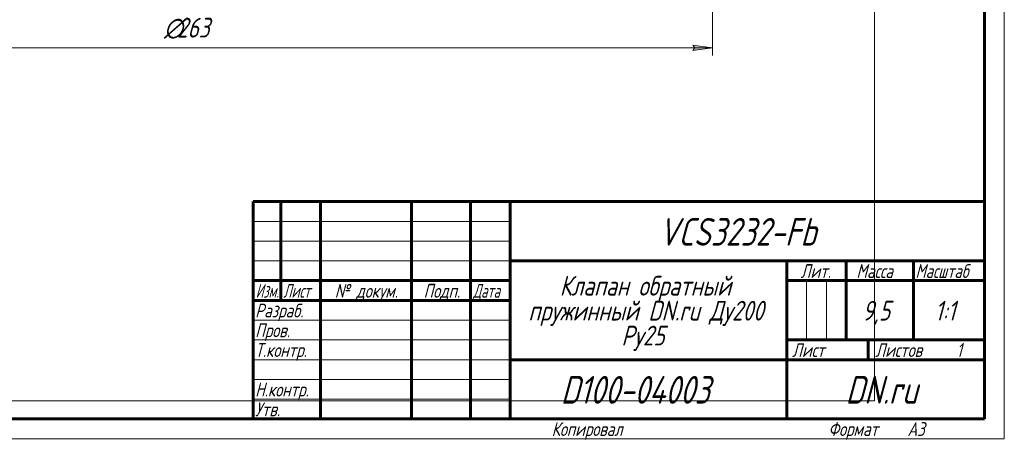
# Model space of a CAD drawing. Header units: millimetres. Extents: x 0 to 420, y 0 to 297.
# Tile 2 of 6: x 171 to 420, y 0 to 106. Entities that reach past the tile are written whole.
import ezdxf

# ---------------------------------------------------------------- set-up
doc = ezdxf.new("R2010")
doc.units = ezdxf.units.MM
for name, pattern in [('K5LT_BASIC', [0]), ('K5LT_THIN', [0]), ('K5LT_THIN_INCLUDED_TO_HATCHING', [0])]:
    doc.linetypes.add(name, pattern=pattern)
doc.layers.add('Системный слой', color=7, linetype='Continuous')
doc.layers.add('Системный слой (1)', color=7, linetype='Continuous', true_color=0x6c6c6c)
doc.styles.add('KDIMTEXTSTYLE', font='GOST_AU.SHX', dxfattribs={"width": 0.96, "oblique": 15, "height": 5})
doc.styles.add('KTEXTSTYLE', font='GOST_AU.SHX', dxfattribs={"width": 0.96, "height": 5})
doc.dimstyles.new('KDIMSTYLE (1.00)', dxfattribs={"dimtxt": 5, "dimasz": 1, "dimexe": 2, "dimexo": 0, "dimgap": 1, "dimtad": 1, "dimtxsty": 'KDIMTEXTSTYLE', "dimsah": 1, "dimcen": 0, "dimdle": 1, "dimadec": 0, "dimazin": 0, "dimtfac": 0.667, "dimtmove": 0, "dimatfit": 3, "dimfxl": 1, "dimtvp": 1, "dimtolj": 1, "dimtzin": 0, "dimarcsym": 0})

# ---------------------------------------------------------------- blocks, each defined once
blk = doc.blocks.new('U24')
at = {"layer": 'Системный слой (1)', "color": 7, "linetype": 'K5LT_THIN_INCLUDED_TO_HATCHING', "lineweight": 18, "true_color": 0xffffff}
for p, q in [((387.18, 278.59), (387.18, 9.59)), ((387.18, 9.59), (42.18, 9.59))]:
    blk.add_line(p, q, dxfattribs=at)
blk = doc.blocks.new('D0')
at = {"layer": 'Системный слой (1)'}
for points in [[(87.68, 98.96), (88.18, 99.61), (83.18, 98.96), (88.18, 98.3)], [(341.18, 98.3), (346.18, 98.96), (341.18, 99.61), (341.68, 98.96)]]:
    blk.add_hatch(color=7, dxfattribs=at).paths.add_polyline_path(points)
at = {"layer": 'Системный слой (1)', "color": 7, "linetype": 'K5LT_THIN', "lineweight": 18, "true_color": 0xffffff}
for p, q in [((83.18, 133.09), (83.18, 96.96)), ((346.18, 133.09), (346.18, 96.96)), ((83.18, 98.96), (88.18, 99.61)), ((88.18, 98.3), (83.18, 98.96)), ((88.18, 99.61), (87.68, 98.96)), ((87.68, 98.96), (88.18, 98.3)), ((341.68, 98.96), (341.18, 99.61)), ((341.18, 99.61), (346.18, 98.96)), ((346.18, 98.96), (341.18, 98.3)), ((341.18, 98.3), (341.68, 98.96))]:
    blk.add_line(p, q, dxfattribs=at)
blk.add_wipeout([(207.42, 99.96), (207.42, 107.34), (221.36, 107.34), (221.36, 99.96)]).dxf.layer = 'Системный слой (1)'
blk.add_line((83.18, 98.96), (346.18, 98.96), dxfattribs=at)
at = {"layer": 'Системный слой (1)', "color": 7, "char_height": 5, "attachment_point": 1, "style": 'KTEXTSTYLE'}
for s, insert in [('\\H5.0;\\W1.000;\\Q15;\\Q15;\\W0.965;∅', (207.42, 106.54)), ('\\H5.0;\\W1.000;\\Q15;\\Q15;\\W0.965;263', (210.72, 106.54))]:
    blk.add_mtext(s, dxfattribs=dict(at, insert=insert))
blk = doc.blocks.new('KDIMARROW_01')
at = {"layer": 'Системный слой'}
blk.add_hatch(color=0, dxfattribs=at).paths.add_polyline_path([(-5, -0.66), (0, 0), (-5, 0.66), (-4.5, 0)])
at = {"layer": 'Системный слой', "color": 0, "linetype": 'K5LT_THIN', "lineweight": 18}
for p, q in [((-4.5, 0), (-5, 0.66)), ((-5, 0.66), (0, 0)), ((0, 0), (-5, -0.66)), ((-5, -0.66), (-4.5, 0))]:
    blk.add_line(p, q, dxfattribs=at)
at = {"layer": 'Системный слой (1)', "color": 0, "linetype": 'K5LT_THIN', "lineweight": 18}
blk.add_line((214.68, 173.09), (213.68, 173.09), dxfattribs=at)
blk = doc.blocks.new('U25')
at = {"color": 7, "linetype": 'K5LT_THIN', "lineweight": 18, "true_color": 0xffffff}
for p, q in [((420, 297), (420, 0)), ((230, 55), (295, 55)), ((230, 50), (295, 50)), ((230, 45), (295, 45)), ((369.96, 25), (369.96, 40)), ((374.98, 25), (374.98, 40)), ((230, 30), (295, 30)), ((230, 25), (295, 25)), ((230, 20), (295, 20)), ((230, 15), (295, 15)), ((230, 10), (295, 10)), ((420, 0), (0, 0))]:
    blk.add_line(p, q, dxfattribs=at)
at = {"color": 143, "linetype": 'K5LT_BASIC', "lineweight": 60, "true_color": 0x33acca}
for p, q in [((415, 292), (415, 5)), ((230, 60), (415, 60)), ((230, 5), (230, 60)), ((237, 35), (237, 60)), ((247, 5), (247, 60)), ((270, 5), (270, 60)), ((285, 5), (285, 60)), ((295, 5), (295, 60)), ((295, 45), (415, 45)), ((365, 5), (365, 45)), ((380, 25), (380, 45)), ((397, 25), (397, 45)), ((230, 40), (295, 40)), ((365, 40), (380, 40)), ((380, 40), (415, 40)), ((230, 35), (295, 35)), ((365, 25), (415, 25)), ((385.57, 20), (385.57, 25)), ((295, 20), (365, 20)), ((365, 20), (415, 20)), ((415, 5), (20, 5))]:
    blk.add_line(p, q, dxfattribs=at)
at = {"color": 7, "attachment_point": 1, "style": 'KTEXTSTYLE'}
for s, insert, char_height in [('\\H5.0;\\W1.000;\\Q15;\\Q15;\\W0.965;\\H7.00;VCS3232-Fb', (332.61, 55.86), 7), ('\\H5.0;\\W1.000;\\Q15;\\Q15;\\W0.965;\\H3.50;Лит.', (368.47, 44.18), 3.5), ('\\H5.0;\\W1.000;\\Q15;\\Q15;\\W0.965;\\H3.50;Масса', (382.58, 44.18), 3.5), ('\\H5.0;\\W1.000;\\Q15;\\Q15;\\W0.930;\\H3.50;Масштаб', (397.52, 44.18), 3.5), ('\\H5.0;\\W1.000;\\Q15;\\Q15;\\W0.965;Клапан обратный', (307.53, 41.21), 5), ('\\H5.0;\\W1.000;\\Q15;\\Q15;\\W0.784;\\H3.50;Изм.', (230.62, 39.18), 3.5), ('\\H5.0;\\W1.000;\\Q15;\\Q15;\\W0.799;\\H3.50;Лист', (237.61, 39.18), 3.5), ('\\H5.0;\\W1.000;\\Q15;\\Q15;\\W0.965;\\H3.50;№ докум.', (250.63, 39.18), 3.5), ('\\H5.0;\\W1.000;\\Q15;\\Q15;\\W0.965;\\H3.50;Подп.', (273.1, 39.18), 3.5), ('\\H5.0;\\W1.000;\\Q15;\\Q15;\\W0.799;\\H3.50;Дата', (285.61, 39.18), 3.5), ('\\H5.0;\\W1.000;\\Q15;\\Q15;\\W0.965;пружинный DN.ru Ду200', (299.59, 34.9), 5), ('\\H5.0;\\W1.000;\\Q15;\\Q15;\\W0.965;9,5', (384.08, 34.9), 5), ('\\H5.0;\\W1.000;\\Q15;\\Q15;\\W0.965;{\\c16737820;1:1}', (402.44, 34.9), 5), ('\\H5.0;\\W1.000;\\Q15;\\Q15;\\W0.965;\\H3.50;Разраб.', (230.5, 34.18), 3.5), ('\\H5.0;\\W1.000;\\Q15;\\Q15;\\W0.965;\\H3.50;Пров.', (230.5, 29.18), 3.5), ('\\H5.0;\\W1.000;\\Q15;\\Q15;\\W0.965;Ру25', (323.14, 28.59), 5), ('\\H5.0;\\W1.000;\\Q15;\\Q15;\\W0.965;\\H3.50;Т.контр.', (230.5, 24.18), 3.5), ('\\H5.0;\\W1.000;\\Q15;\\Q15;\\W0.965;\\H3.50;Лист', (366.32, 24.18), 3.5), ('\\H5.0;\\W1.000;\\Q15;\\Q15;\\W0.965;\\H3.50;Листов', (387.36, 24.18), 3.5), ('\\H5.0;\\W1.000;\\Q15;\\Q15;\\W0.965;\\H3.50;1', (407.91, 24.18), 3.5), ('\\H5.0;\\W1.000;\\Q15;\\Q15;\\W0.965;\\H7.00;D100-04003', (307.8, 15.86), 7), ('\\H5.0;\\W1.000;\\Q15;\\Q15;\\W0.965;\\H7.00;DN.ru', (379.84, 15.86), 7), ('\\H5.0;\\W1.000;\\Q15;\\Q15;\\W0.965;\\H3.50;Н.контр.', (230.5, 14.18), 3.5), ('\\H5.0;\\W1.000;\\Q15;\\Q15;\\W0.965;\\H3.50;Утв.', (230.5, 9.18), 3.5), ('\\H5.0;\\W1.000;\\Q15;\\Q15;\\W0.965;\\H3.50;Копировал', (305.5, 4.18), 3.5), ('\\H5.0;\\W1.000;\\Q15;\\Q15;\\W0.965;\\H3.50;Формат', (375.5, 4.18), 3.5), ('\\H5.0;\\W1.000;\\Q15;\\Q15;\\W0.965;\\H3.50;A3', (395.5, 4.18), 3.5)]:
    blk.add_mtext(s, dxfattribs=dict(at, insert=insert, char_height=char_height))

msp = doc.modelspace()

# ---------------------------------------------------------------- block references
at = {"layer": 'Системный слой (1)'}
msp.add_blockref('U24', (0, 0), dxfattribs=at)

# ---------------------------------------------------------------- next in the draw order: dimensions: what is measured, and where the dimension line sits
at = {"layer": 'Системный слой (1)', "color": 7}
dim = msp.add_linear_dim(base=(83.177, 98.957), p1=(346.177, 133.089), p2=(83.177, 133.089), dimstyle='KDIMSTYLE (1.00)', override={"dimexo": 0, "dimpost": '\\H5.0;\\W0.965;\\Q15;∅<>', "dimblk1": 'KDIMARROW_01', "dimblk2": 'KDIMARROW_01', "dimse1": 0, "dimse2": 0, "dimclrt": 7, "dimtol": 1, "dimtp": 0, "dimtm": 0, "dimtdec": 5, "dimtolj": 1}, dxfattribs=at)
dim.commit()
dim.dimension.update_dxf_attribs({"geometry": 'D0', "text_midpoint": (214.677, 98.957), "dimtype": 160})

# ---------------------------------------------------------------- next in the draw order: block references
msp.add_blockref('U25', (0, 0))

doc.saveas('drawing.dxf')
